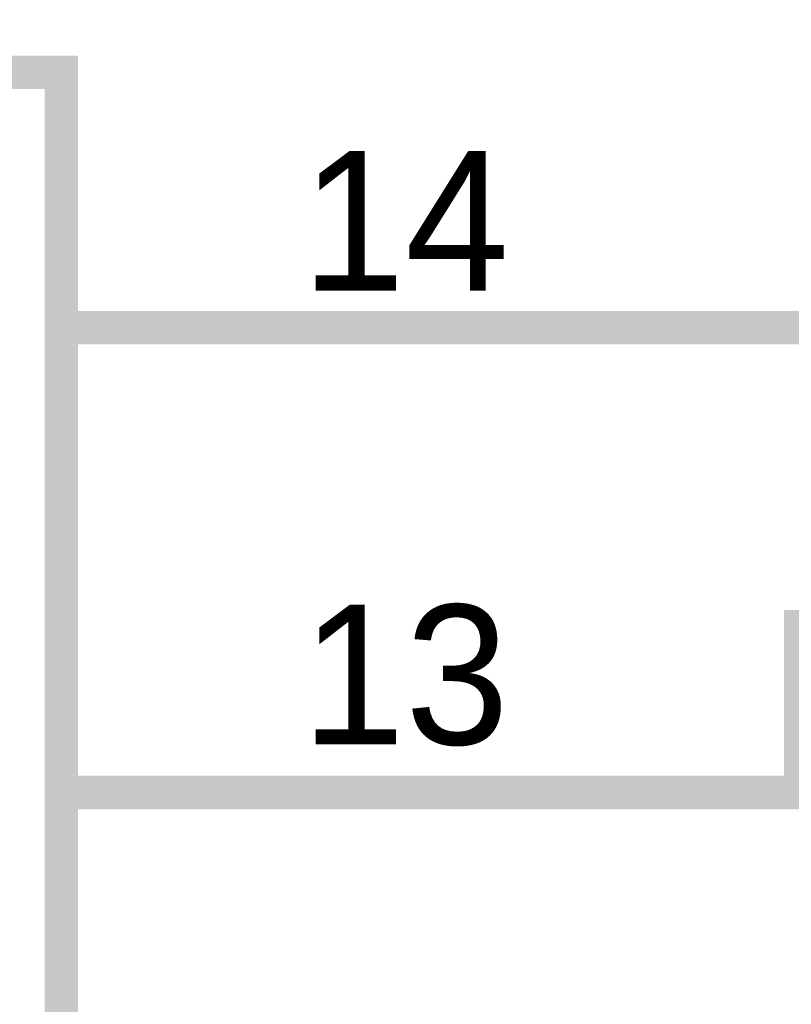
# Model space of a CAD drawing. Header units: inches. Extents: x 0 to 292, y 0 to 193.
# Tile 88 of 189: x 105.66 to 112.55, y 122.42 to 131.22. Entities that reach past the tile are written whole.
import ezdxf

# ---------------------------------------------------------------- set-up
doc = ezdxf.new("R2010")
doc.units = ezdxf.units.IN
doc.layers.add('Sheet', color=255, linetype='Continuous')

msp = doc.modelspace()

# ---------------------------------------------------------------- linework, layer by layer
at = {"layer": 'Sheet'}
for points in [[(108.0567, 128.4659, 0.2997, 0.2997, 0), (115.0904, 128.4659, 0.2997, 0.2997, 0), (115.0904, 144.1563, 0.2997, 0.2997, 0)], [(106.0694, 128.4659, 0.2997, 0.2997, 0), (108.0567, 128.4659, 0.2997, 0.2997, 0)], [(108.0567, 124.3143, 0.2997, 0.2997, 0), (112.6354, 124.3143, 0.2997, 0.2997, 0), (112.6354, 125.7957, 0.2997, 0.2997, 0), (116.6491, 125.7957, 0.2997, 0.2997, 0)], [(106.0694, 124.3143, 0.2997, 0.2997, 0), (108.0567, 124.3143, 0.2997, 0.2997, 0)]]:
    msp.add_lwpolyline(points, format="xyseb", dxfattribs=at)
for points in [[(83.6826, 130.7464, 0.2997, 0.2997, 0), (106.0304, 130.7464, 0.2997, 0.2997, 0), (106.0304, 101.8021, 0.2997, 0.2997, 0), (83.6826, 101.8021, 0.2997, 0.2997, 0), (83.6826, 130.7464, 0.2997, 0.2997, 0)], [(83.6826, 130.7464, 0.0991, 0.0991, 0), (83.6826, 101.8021, 0.0991, 0.0991, 0), (106.0304, 101.8021, 0.0991, 0.0991, 0), (106.0304, 130.7464, 0.0991, 0.0991, 0), (83.6826, 130.7464, 0.0991, 0.0991, 0), (83.6826, 130.7464, 0.0991, 0.0991, 0)]]:
    msp.add_lwpolyline(points, format="xyseb", close=True, dxfattribs=at)

# ---------------------------------------------------------------- texts
for s, p in [('14', (108.1736, 128.7973)), ('13', (108.1736, 124.7431))]:
    msp.add_text(s, height=1.24743, dxfattribs=at).set_placement(p)

doc.saveas('drawing.dxf')
